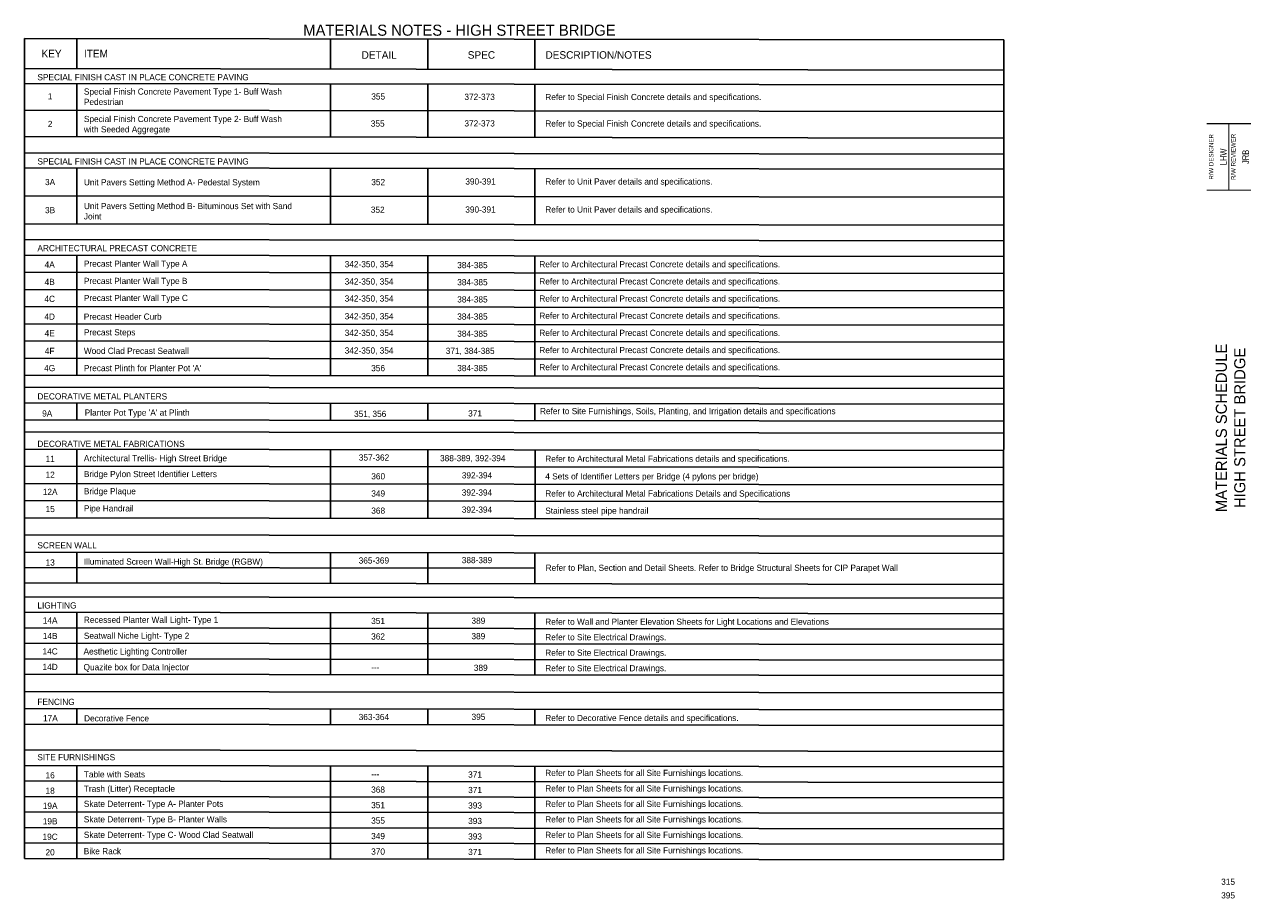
# Paper-space layout 'Layout1' of a CAD drawing. Extents: x 5.8 to 33.5, y 0.7 to 20.5.
import ezdxf
from ezdxf.enums import TextEntityAlignment as Align

# ---------------------------------------------------------------- set-up
doc = ezdxf.new("R2010")
doc.units = 0
doc.header["$MEASUREMENT"] = 0
doc.layers.add('SH_Border', color=7, linetype='Continuous', lineweight=25)
doc.layers.add('SH_Text', color=7, linetype='Continuous', lineweight=25)
doc.styles.add('Slanted-Normal LS 0.50', font='font31.shx', dxfattribs={"height": 0.14})
doc.styles.add('Straight-Normal', font='font30.shx', dxfattribs={"height": 0.14})
doc.styles.add('Style-font30', font='font30.shx')
doc.styles.add('Style-font31', font='font31.shx')
doc.styles.add('Style-font70', font='lathab.ttf')

# ---------------------------------------------------------------- blocks, each defined once
blk = doc.blocks.new('SheetCode')
at = {"layer": 'SH_Border', "style": 'Straight-Normal', "flags": 1}
blk.add_attdef('SHCODE', text='', height=0.14, dxfattribs=at).set_placement((0, 0), align=Align.BOTTOM_CENTER)
at = {"layer": 'SH_Border', "style": 'Straight-Normal'}
blk.add_attdef('PGNO', text='', height=0.14, dxfattribs=at).set_placement((0, 0), align=Align.BOTTOM_CENTER)

psp = doc.layouts.get("Layout1")

# ---------------------------------------------------------------- linework, layer by layer
at = {"layer": 'SH_Border', "const_width": 0.025}
for points in [[(32.5, 18.25), (33.5, 18.25)], [(32.5, 18.25), (33.5, 18.25)], [(33, 16.75), (33, 18.25)], [(32.5, 16.75), (33.5, 16.75)]]:
    psp.add_lwpolyline(points, dxfattribs=at)
at = {"layer": 'SH_Text'}
for p, q in [((5.787, 20.175), (5.787, 1.646)), ((27.913, 20.143), (5.787, 20.175)), ((6.967, 20.175), (6.967, 19.493)), ((12.702, 20.165), (12.702, 19.485)), ((14.899, 20.162), (14.899, 19.482)), ((17.32, 20.158), (17.32, 19.478)), ((27.912, 1.614), (27.913, 20.143)), ((27.913, 19.463), (5.787, 19.495)), ((27.913, 19.126), (5.787, 19.158)), ((6.967, 19.156), (6.967, 17.956)), ((12.702, 19.148), (12.702, 17.948)), ((14.899, 19.145), (14.899, 17.945)), ((17.32, 19.141), (17.32, 17.941)), ((27.913, 18.526), (5.787, 18.558)), ((27.913, 17.926), (5.787, 17.958)), ((27.913, 17.56), (5.787, 17.592)), ((27.913, 17.223), (5.787, 17.255)), ((6.967, 17.254), (6.966, 15.987)), ((12.702, 17.245), (12.701, 15.979)), ((14.899, 17.242), (14.898, 15.976)), ((17.32, 17.239), (17.319, 15.972)), ((27.913, 16.59), (5.787, 16.622)), ((27.913, 15.957), (5.787, 15.989)), ((27.913, 15.6), (5.787, 15.632)), ((27.913, 15.25), (5.787, 15.282)), ((6.967, 15.282), (6.967, 12.565)), ((12.702, 15.272), (12.702, 12.556)), ((14.899, 15.268), (14.899, 12.553)), ((17.32, 15.265), (17.32, 12.55)), ((27.913, 14.862), (5.787, 14.894)), ((27.913, 14.474), (5.787, 14.506)), ((27.913, 14.086), (5.787, 14.118)), ((27.913, 13.698), (5.787, 13.73)), ((27.913, 13.31), (5.787, 13.342)), ((27.913, 12.922), (5.787, 12.954)), ((27.913, 12.534), (5.787, 12.566)), ((27.912, 12.263), (5.786, 12.295)), ((27.912, 11.913), (5.786, 11.945)), ((6.967, 11.943), (6.966, 11.555)), ((6.967, 11.943), (6.967, 11.555)), ((12.701, 11.935), (12.701, 11.547)), ((12.702, 11.935), (12.702, 11.547)), ((14.898, 11.931), (14.898, 11.544)), ((14.899, 11.931), (14.899, 11.544)), ((17.319, 11.928), (17.319, 11.54)), ((17.32, 11.928), (17.32, 11.54)), ((27.913, 11.525), (5.787, 11.557)), ((27.912, 11.253), (5.786, 11.285)), ((27.912, 10.865), (5.786, 10.897)), ((6.968, 10.895), (6.966, 9.344)), ((12.703, 10.887), (12.703, 9.336)), ((14.901, 10.884), (14.901, 9.332)), ((17.322, 10.88), (17.322, 9.329)), ((27.912, 10.477), (5.786, 10.509)), ((27.912, 10.089), (5.786, 10.121)), ((27.912, 9.701), (5.786, 9.733)), ((27.912, 9.314), (5.786, 9.346)), ((27.912, 8.926), (5.786, 8.958)), ((27.912, 8.538), (5.786, 8.57)), ((6.966, 8.57), (6.966, 7.87)), ((12.701, 8.56), (12.701, 7.86)), ((14.898, 8.557), (14.898, 7.857)), ((17.319, 8.553), (17.319, 7.853)), ((17.319, 8.203), (5.786, 8.22)), ((27.912, 7.838), (5.786, 7.87)), ((27.912, 7.526), (5.786, 7.558)), ((27.912, 7.176), (5.786, 7.208)), ((6.965, 7.208), (6.965, 5.806)), ((12.7, 7.198), (12.7, 5.798)), ((14.898, 7.194), (14.898, 5.794)), ((17.319, 7.191), (17.319, 5.791)), ((27.912, 6.826), (5.786, 6.858)), ((27.912, 6.476), (5.786, 6.508)), ((27.912, 6.126), (5.786, 6.158)), ((27.912, 5.776), (5.786, 5.808)), ((27.912, 5.388), (5.786, 5.42)), ((27.912, 5), (5.786, 5.032)), ((6.966, 5.032), (6.966, 4.68)), ((12.701, 5.022), (12.701, 4.672)), ((14.898, 5.019), (14.898, 4.669)), ((17.319, 5.015), (17.319, 4.665)), ((27.912, 4.65), (5.786, 4.682)), ((27.912, 4.064), (5.786, 4.096)), ((27.912, 3.714), (5.786, 3.746)), ((6.965, 3.746), (6.965, 1.644)), ((12.7, 3.736), (12.7, 1.636)), ((14.898, 3.733), (14.898, 1.633)), ((17.319, 3.729), (17.319, 1.629)), ((27.912, 3.364), (5.786, 3.396)), ((27.912, 3.014), (5.786, 3.046)), ((27.911, 2.664), (5.785, 2.696)), ((27.911, 2.314), (5.785, 2.346)), ((27.911, 1.964), (5.785, 1.996)), ((27.912, 1.614), (5.785, 1.646))]:
    psp.add_line(p, q, dxfattribs=at)

# ---------------------------------------------------------------- block references
at = {"layer": 'SH_Border'}
for p, values in [((32.984, 1.006), {'PGNO': '315'}), ((32.984, 0.698), {'PGNO': '395'})]:
    psp.add_blockref('SheetCode', p, dxfattribs=at).add_auto_attribs(values)
at = {"layer": 'SH_Text'}
ref = psp.add_blockref('SheetCode', (16.069, 18.858), dxfattribs=at)
ref.add_attrib('PGNO', '372-373', dxfattribs={"layer": 'SH_Border', "height": 0.14, "style": 'Slanted-Normal LS 0.50'}).set_placement((16.069, 18.858), align=Align.MIDDLE_CENTER)
ref = psp.add_blockref('SheetCode', (16.069, 18.258), dxfattribs=at)
ref.add_attrib('PGNO', '372-373', dxfattribs={"layer": 'SH_Border', "height": 0.14, "style": 'Slanted-Normal LS 0.50'}).set_placement((16.069, 18.258), align=Align.MIDDLE_CENTER)

# ---------------------------------------------------------------- texts
at = {"layer": 'SH_Border', "style": 'Straight-Normal'}
for s, p in [('R/W DESIGNER', (32.552, 17.5)), ('R/W REVIEWER', (33.052, 17.5))]:
    psp.add_text(s, height=0.1, rotation=90, dxfattribs=at).set_placement(p, align=Align.TOP_CENTER)
at = {"layer": 'SH_Border', "style": 'Straight-Normal', "width": 0.85}
for s, p in [('LHW', (33, 17.5)), ('JRB', (33.5, 17.5))]:
    psp.add_text(s, height=0.15, rotation=90, dxfattribs=at).set_placement(p, align=Align.BOTTOM_CENTER)
at = {"layer": 'SH_Border', "insert": (33.042, 11.375), "char_height": 0.25, "width": 19.62353, "attachment_point": 5, "rotation": 90, "line_spacing_factor": 0.765354, "style": 'Style-font70'}
psp.add_mtext('\\pxsm1;MATERIALS SCHEDULE\\PHIGH STREET BRIDGE', dxfattribs=at)
at = {"layer": 'SH_Text', "style": 'Slanted-Normal LS 0.50'}
for s, p in [('355', (13.621, 18.936)), ('355', (13.61, 18.324)), ('352', (13.621, 17.001)), ('352', (13.61, 16.377)), ('342-350, 354', (13.02, 15.146)), ('384-385', (15.563, 15.125)), ('342-350, 354', (13.02, 14.754)), ('384-385', (15.563, 14.738)), ('342-350, 354', (13.02, 14.369)), ('384-385', (15.563, 14.35)), ('342-350, 354', (13.02, 13.968)), ('384-385', (15.563, 13.962)), ('342-350, 354', (13.02, 13.593)), ('384-385', (15.563, 13.574)), ('342-350, 354', (13.02, 13.194)), ('371, 384-385', (15.304, 13.186)), ('356', (13.619, 12.796)), ('384-385', (15.563, 12.798)), ('371', (15.81, 11.773)), ('357-362', (13.339, 10.776)), ('388-389, 392-394', (15.175, 10.761)), ('360', (13.621, 10.351)), ('392-394', (15.666, 10.373)), ('392-394', (15.666, 9.985)), ('349', (13.621, 9.963)), ('368', (13.621, 9.575)), ('392-394', (15.666, 9.598)), ('365-369', (13.336, 8.449)), ('388-389', (15.666, 8.458)), ('351', (13.618, 7.082)), ('389', (15.885, 7.088)), ('362', (13.618, 6.732)), ('389', (15.885, 6.738)), ('---', (13.618, 6.032)), ('389', (15.939, 6.023)), ('363-364', (13.336, 4.911)), ('395', (15.887, 4.915)), ('371', (15.81, 3.611)), ('---', (13.618, 3.62)), ('368', (13.618, 3.27)), ('371', (15.81, 3.261)), ('351', (13.618, 2.92)), ('393', (15.81, 2.911)), ('355', (13.618, 2.57)), ('393', (15.81, 2.561)), ('349', (13.618, 2.22)), ('393', (15.81, 2.211)), ('370', (13.618, 1.87)), ('371', (15.81, 1.861))]:
    psp.add_text(s, height=0.14, dxfattribs=at).set_placement(p, align=Align.TOP_LEFT)
at = {"layer": 'SH_Text', "style": 'Style-font31'}
for p in [(16.09, 16.945), (16.089, 16.311)]:
    psp.add_text('390-391', height=0.14, dxfattribs=at).set_placement(p, align=Align.MIDDLE_CENTER)
at = {"layer": 'SH_Text', "style": 'Style-font30'}
for s, insert, char_height, attachment_point, line_spacing_factor in [('{\\Ffont31|c0;MATERIALS NOTES - HIGH STREET BRIDGE}', (15.613, 20.362), 0.25, 5, 0.6), ('\\Ffont31;KEY', (6.394, 19.835), 0.17, 5, 0.6), ('\\Ffont31;ITEM', (7.127, 19.835), 0.17, 4, 0.6), ('\\Ffont31;SPEC', (16.11, 19.803), 0.17, 5, 1.2), ('\\Ffont31;DESCRIPTION/NOTES', (17.557, 19.803), 0.17, 4, 1.2), ('{\\Ffont31|c0;SPECIAL FINISH CAST IN PLACE CONCRETE PAVING}', (6.076, 19.3), 0.14, 4, 0.6), ('\\Ffont31;1', (6.362, 18.868), 0.14, 5, 0.6), ('\\pxsm1;{\\Ffont31|c0;Refer to Special Finish Concrete details and specifications.}', (17.554, 18.833), 0.14, 4, 0.6), ('\\Ffont31;2', (6.362, 18.244), 0.14, 5, 0.6), ('\\pxsm1;{\\Ffont31|c0;Refer to Special Finish Concrete details and specifications.}', (17.554, 18.233), 0.14, 4, 0.6), ('{\\Ffont31|c0;SPECIAL FINISH CAST IN PLACE CONCRETE PAVING}', (6.076, 17.397), 0.14, 4, 0.6), ('{\\Ffont31|c0;3A}', (6.362, 16.931), 0.14, 5, 0.6), ('\\pxsm1;{\\Ffont31|c0;Refer to Unit Paver details and specifications.}', (17.554, 16.923), 0.14, 4, 0.6), ('{\\Ffont31|c0;3B}', (6.362, 16.297), 0.14, 5, 0.6), ('\\pxsm1;{\\Ffont31|c0;Refer to Unit Paver details and specifications.}', (17.553, 16.29), 0.14, 4, 0.6), ('\\Ffont31;ARCHITECTURAL PRECAST CONCRETE', (6.076, 15.437), 0.14, 4, 0.6), ('{\\Ffont31|c0;4A}', (6.353, 15.067), 0.14, 5, 0.6), ('{\\Ffont31|c0;Precast Planter Wall Type A}', (7.125, 15.067), 0.14, 4, 0.6), ('{\\Ffont31|c0;4B}', (6.353, 14.676), 0.14, 5, 0.6), ('{\\Ffont31|c0;Precast Planter Wall Type B}', (7.125, 14.676), 0.14, 4, 0.6), ('{\\Ffont31|c0;4C}', (6.353, 14.291), 0.14, 5, 0.6), ('{\\Ffont31|c0;Precast Planter Wall Type C}', (7.125, 14.291), 0.14, 4, 0.6), ('{\\Ffont31|c0;4D}', (6.352, 13.889), 0.14, 5, 0.6), ('{\\Ffont31|c0;Precast Header Curb}', (7.124, 13.889), 0.14, 4, 0.6), ('{\\Ffont31|c0;Precast Steps}', (7.125, 13.515), 0.14, 4, 0.6), ('{\\Ffont31|c0;4E}', (6.353, 13.515), 0.14, 5, 0.6), ('{\\Ffont31|c0;4F}', (6.353, 13.115), 0.14, 5, 0.6), ('{\\Ffont31|c0;Wood Clad Precast Seatwall}', (7.125, 13.115), 0.14, 4, 0.6), ('{\\Ffont31|c0;4G}', (6.352, 12.726), 0.14, 5, 0.6), ("{\\Ffont31|c0;Precast Plinth for Planter Pot 'A'}", (7.126, 12.726), 0.14, 4, 0.6), ('\\Ffont31;DECORATIVE METAL PLANTERS', (6.075, 12.086), 0.14, 4, 0.6), ('{\\Ffont31|c0;9A}', (6.297, 11.7), 0.14, 5, 0.6), ('{\\Ffont31|c0;351, 356}', (13.231, 11.762), 0.14, 1, 0.6), ('{\\Ffont31|c0;DECORATIVE METAL FABRICATIONS}', (6.075, 11.014), 0.14, 4, 0.6), ('{\\Ffont31|c0;11}', (6.364, 10.675), 0.14, 5, 0.6), ('{\\Ffont31|c0;Architectural Trellis- High Street Bridge}', (7.125, 10.669), 0.14, 4, 0.6), ('\\Ffont31;Bridge Pylon Street Identifier Letters', (7.125, 10.311), 0.14, 4, 0.6), ('{\\Ffont31|c0;Bridge Plaque}', (7.125, 9.923), 0.14, 4, 0.6), ('{\\Ffont31|c0;Pipe Handrail}', (7.125, 9.535), 0.14, 4, 0.6), ('\\Ffont31;SCREEN WALL', (6.075, 8.72), 0.14, 4, 0.6), ('{\\Ffont31|c0;13}', (6.364, 8.332), 0.14, 5, 0.6), ('{\\Ffont31|c0;Illuminated Screen Wall-High St. Bridge (RGBW)}', (7.125, 8.332), 0.14, 4, 0.6), ('\\Ffont31;LIGHTING', (6.075, 7.362), 0.14, 4, 0.6), ('{\\Ffont31|c0;14A}', (6.363, 7.023), 0.14, 5, 0.6), ('{\\Ffont31|c0;Recessed Planter Wall Light- Type 1}', (7.125, 7.017), 0.14, 4, 0.6), ('{\\Ffont31|c0;Refer to Wall and Planter Elevation Sheets for Light Locations and Elevations}', (17.552, 6.974), 0.14, 4, 0.6), ('{\\Ffont31|c0;14B}', (6.363, 6.673), 0.14, 5, 0.6), ('{\\Ffont31|c0;Seatwall Niche Light- Type 2}', (7.125, 6.657), 0.14, 4, 0.6), ('{\\Ffont31|c0;Refer to Site Electrical Drawings.}', (17.552, 6.624), 0.14, 4, 0.6), ('{\\Ffont31|c0;14C}', (6.363, 6.323), 0.14, 5, 0.6), ('{\\Ffont31|c0;\\PAesthetic Lighting Controller}', (7.118, 6.372), 0.14, 4, 0.6), ('{\\Ffont31|c0;Refer to Site Electrical Drawings.}', (17.552, 6.274), 0.14, 4, 0.6), ('{\\Ffont31|c0;14D}', (6.363, 5.973), 0.14, 5, 0.6), ('{\\Ffont31|c0;Quazite box for Data Injector}', (7.118, 5.946), 0.14, 4, 0.6), ('{\\Ffont31|c0;Refer to Site Electrical Drawings.}', (17.552, 5.924), 0.14, 4, 0.6), ('{\\Ffont31|c0;FENCING}', (6.075, 5.182), 0.14, 4, 0.6), ('{\\Ffont31|c0;17A}', (6.369, 4.816), 0.14, 5, 0.6), ('\\Ffont31;Decorative Fence', (7.13, 4.81), 0.14, 4, 0.6), ('{\\Ffont31|c0;Refer to Decorative Fence details and specifications.}', (17.552, 4.798), 0.14, 4, 0.6), ('\\Ffont31;SITE FURNISHINGS', (6.075, 3.931), 0.14, 4, 0.6), ('{\\Ffont31|c0;16}', (6.363, 3.523), 0.14, 5, 0.6), ('{\\Ffont31|c0;18}', (6.363, 3.175), 0.14, 5, 0.6), ('{\\Ffont31|c0;19A}', (6.363, 2.833), 0.14, 5, 0.6), ('{\\Ffont31|c0;19B}', (6.363, 2.483), 0.14, 5, 0.6), ('{\\Ffont31|c0;19C}', (6.363, 2.133), 0.14, 5, 0.6), ('{\\Ffont31|c0;20}', (6.362, 1.783), 0.14, 5, 0.6)]:
    psp.add_mtext(s, dxfattribs=dict(at, insert=insert, char_height=char_height, attachment_point=attachment_point, line_spacing_factor=line_spacing_factor))
for s, insert, char_height, width, attachment_point, line_spacing_factor in [('{\\Ffont31|c0;DETAIL}', (13.8, 19.803), 0.17, 0.80817, 5, 1.2), ('\\pxsm1;{\\Ffont31|c0;Refer to Architectural Precast Concrete details and specifications.}', (17.419, 15.053), 0.14, 10.25573, 4, 0.892896), ('\\pxsm1;{\\Ffont31|c0;Refer to Architectural Precast Concrete details and specifications.}', (17.419, 14.665), 0.14, 10.25573, 4, 0.892896), ('\\pxsm1;{\\Ffont31|c0;Refer to Architectural Precast Concrete details and specifications.}', (17.419, 14.277), 0.14, 10.25573, 4, 0.892896), ('\\pxsm1;{\\Ffont31|c0;Refer to Architectural Precast Concrete details and specifications.}', (17.419, 13.89), 0.14, 10.25573, 4, 0.892896), ('\\pxsm1;{\\Ffont31|c0;Refer to Architectural Precast Concrete details and specifications.}', (17.419, 13.502), 0.14, 10.25573, 4, 0.892896), ('\\pxsm1;{\\Ffont31|c0;Refer to Architectural Precast Concrete details and specifications.}', (17.419, 13.114), 0.14, 10.25573, 4, 0.892896), ('\\pxsm1;{\\Ffont31|c0;Refer to Architectural Precast Concrete details and specifications.}', (17.419, 12.726), 0.14, 10.25573, 4, 0.892896), ("{\\Ffont31|c0;Planter Pot Type 'A' at Plinth}", (7.145, 11.7), 0.14, 4.64152, 4, 0.6), ('\\pxsm1;{\\Ffont31|c0;Refer to Site Furnishings, Soils, Planting, and Irrigation details and specifications }', (17.433, 11.734), 0.14, 10.25857, 4, 0.892896), ('{\\Ffont31|c0;Refer to Architectural Metal Fabrications details and specifications.}', (17.553, 10.658), 0.14, 9.86206, 4, 0.6), ('{\\Ffont31|c0;12}', (6.364, 10.317), 0.14, 0.10556, 5, 0.6), ('\\Ffont31;4 Sets of Identifier Letters per Bridge (4 pylons per bridge)', (17.553, 10.259), 0.14, 7.178, 4, 0.6), ('{\\Ffont31|c0;12A}', (6.364, 9.929), 0.14, 2.64845, 5, 0.6), ('{\\Ffont31|c0;Refer to Architectural Metal Fabrications Details and Specifications}', (17.553, 9.871), 0.14, 9.6882, 4, 0.6), ('{\\Ffont31|c0;15}', (6.364, 9.541), 0.14, 2.64845, 5, 0.6), ('{\\Ffont31|c0;Stainless steel pipe handrail}', (17.553, 9.483), 0.14, 7.178, 4, 0.6), ('\\pxsm1;{\\Ffont31|c0;Refer to Plan, Section and Detail Sheets. Refer to Bridge Structural Sheets for CIP Parapet Wall}', (17.561, 8.192), 0.14, 10.3593, 4, 0.892896), ('{\\Ffont31|c0;Table with Seats}', (7.125, 3.545), 0.14, 5.04178, 4, 0.6), ('{\\Ffont31|c0;Refer to Plan Sheets for all Site Furnishings locations.}', (17.552, 3.556), 0.14, 9.47237, 4, 0.6), ('{\\Ffont31|c0;Trash (Litter) Receptacle}', (7.125, 3.199), 0.14, 4.57222, 4, 1.2), ('{\\Ffont31|c0;Refer to Plan Sheets for all Site Furnishings locations.}', (17.552, 3.206), 0.14, 9.47237, 4, 0.6), ('{\\Ffont31|c0;Skate Deterrent- Type A- Planter Pots}', (7.124, 2.858), 0.14, 4.57222, 4, 1.2), ('{\\Ffont31|c0;Refer to Plan Sheets for all Site Furnishings locations.}', (17.552, 2.856), 0.14, 9.47237, 4, 0.6), ('{\\Ffont31|c0;Skate Deterrent- Type B- Planter Walls}', (7.124, 2.508), 0.14, 4.57222, 4, 1.2), ('{\\Ffont31|c0;Refer to Plan Sheets for all Site Furnishings locations.}', (17.552, 2.506), 0.14, 9.47237, 4, 0.6), ('{\\Ffont31|c0;Skate Deterrent- Type C- Wood Clad Seatwall}', (7.124, 2.158), 0.14, 6.20722, 4, 1.2), ('{\\Ffont31|c0;Refer to Plan Sheets for all Site Furnishings locations.}', (17.552, 2.156), 0.14, 9.47237, 4, 0.6), ('{\\Ffont31|c0;Bike Rack}', (7.123, 1.808), 0.14, 6.20722, 4, 1.2), ('{\\Ffont31|c0;Refer to Plan Sheets for all Site Furnishings locations.}', (17.552, 1.806), 0.14, 9.47237, 4, 0.6)]:
    psp.add_mtext(s, dxfattribs=dict(at, insert=insert, char_height=char_height, width=width, attachment_point=attachment_point, line_spacing_factor=line_spacing_factor))
at = {"layer": 'SH_Text', "char_height": 0.14, "attachment_point": 4, "style": 'Style-font30'}
for s, insert, width in [('{\\Ffont31|c0;Special Finish Concrete Pavement Type 1- Buff Wash Pedestrian}', (7.126, 18.859), 4.93267), ('{\\Ffont31|c0;Special Finish Concrete Pavement Type 2- Buff Wash with Seeded Aggregate}', (7.126, 18.219), 4.79081), ('{\\Ffont31|c0;Unit Pavers Setting Method A- Pedestal System}', (7.126, 16.905), 4.79081), ('{\\Ffont31|c0;Unit Pavers Setting Method B- Bituminous Set with Sand Joint}', (7.126, 16.272), 4.79081)]:
    psp.add_mtext(s, dxfattribs=dict(at, insert=insert, width=width))

doc.saveas('drawing.dxf')
